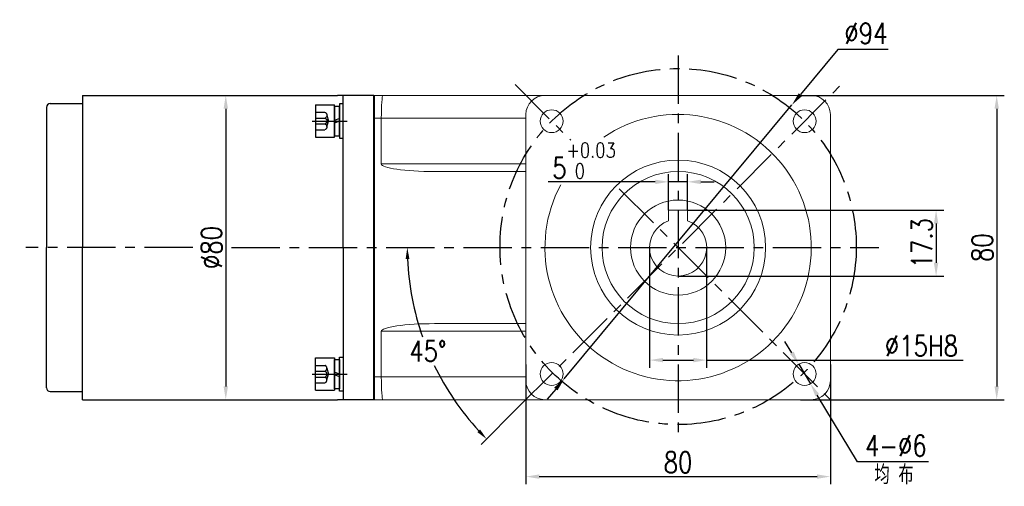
# Model space of a CAD drawing. Header units: inches. Extents: x -739 to 4096, y 9 to 1581.
# Tile 2 of 36: x 988 to 1247, y 187 to 310. Entities that reach past the tile are written whole.
import ezdxf

# ---------------------------------------------------------------- set-up
doc = ezdxf.new("R2010")
doc.units = ezdxf.units.IN
doc.header["$LTSCALE"] = 10
doc.header["$MEASUREMENT"] = 0
doc.linetypes.add('CENTER', pattern=[10.16, 6.35, -1.27, 1.27, -1.27])
doc.linetypes.add('HIDDEN', pattern=[1.905, 1.27, -0.635])
for name, color, linetype in [('1轮廓实线层', 7, 'Continuous'), ('3中心线层', 1, 'CENTER'), ('4虚线层', 6, 'HIDDEN'), ('6文字层', 3, 'Continuous'), ('7标注层', 4, 'Continuous')]:
    doc.layers.add(name, color=color, linetype=linetype)
doc.layers.add('图层2', color=4, linetype='Continuous', lineweight=40)
doc.styles.add('PC_TEXTSTYLE', font='isocp.shx', dxfattribs={"width": 0.8, "bigfont": 'HZFS.SHX'})
doc.styles.add('TH_GBDIM', font='romans.shx', dxfattribs={"width": 0.8, "bigfont": 'gbcbig.shx'})
doc.dimstyles.new('TH_GBDIM', dxfattribs={"dimtxt": 3.5, "dimasz": 2.5, "dimexe": 2, "dimexo": 0, "dimgap": 1, "dimtad": 1, "dimdec": 4, "dimdsep": 46, "dimtxsty": 'TH_GBDIM', "dimcen": 0.09, "dimclrd": 4, "dimclre": 4, "dimclrt": 3, "dimadec": 0, "dimazin": 0, "dimtfac": 1, "dimtdec": 4, "dimtmove": 0, "dimatfit": 3, "dimfxl": 1, "dimtzin": 0, "dimarcsym": 0})
doc.dimstyles.new('角度标注', dxfattribs={"dimtxt": 3.5, "dimasz": 3, "dimexe": 2, "dimexo": 0, "dimgap": 1, "dimtad": 1, "dimtih": 1, "dimtoh": 1, "dimdsep": 46, "dimtxsty": 'PC_TEXTSTYLE', "dimsah": 1, "dimcen": 0.09, "dimclrd": 4, "dimclrt": 3, "dimadec": 0, "dimazin": 0, "dimtfac": 0.7, "dimtmove": 0, "dimatfit": 0, "dimfxl": 1, "dimtzin": 0, "dimarcsym": 0})

# ---------------------------------------------------------------- blocks, each defined once
blk = doc.blocks.new('*D51')
at = {"layer": '7标注层', "color": 4, "lineweight": -2, "transparency": 16777216}
for p, q in [((1193.48, 289.73), (1247, 289.73)), ((1245, 286.23), (1245, 213.23)), ((1193.48, 209.73), (1247, 209.73))]:
    blk.add_line(p, q, dxfattribs=at)
at = {"layer": '7标注层', "color": 4, "transparency": 16777216}
for points in [[(1244.42, 286.23), (1245.58, 286.23), (1245, 289.73)], [(1244.42, 213.23), (1245.58, 213.23), (1245, 209.73)]]:
    blk.add_solid(points, dxfattribs=at)
at = {"layer": 'Defpoints', "color": 0, "transparency": 16777216}
for p in [(1193.48, 289.73), (1193.48, 209.73), (1245, 209.73)]:
    blk.add_point(p, dxfattribs=at)
at = {"layer": '7标注层', "color": 3, "transparency": 16777216, "insert": (1241.25, 249.73), "char_height": 5.5, "attachment_point": 5, "rotation": 90, "style": 'TH_GBDIM'}
blk.add_mtext('{80}{}{}', dxfattribs=at)
blk = doc.blocks.new('*D52')
at = {"layer": '7标注层', "color": 4, "lineweight": -2, "transparency": 16777216}
for p, q in [((1121.28, 219.02), (1121.28, 187.51)), ((1201.28, 219.02), (1201.28, 187.51)), ((1124.78, 189.51), (1197.78, 189.51))]:
    blk.add_line(p, q, dxfattribs=at)
at = {"layer": '7标注层', "color": 4, "transparency": 16777216}
for points in [[(1124.78, 190.09), (1124.78, 188.93), (1121.28, 189.51)], [(1197.78, 190.09), (1197.78, 188.93), (1201.28, 189.51)]]:
    blk.add_solid(points, dxfattribs=at)
at = {"layer": 'Defpoints', "color": 0, "transparency": 16777216}
for p in [(1121.28, 219.02), (1201.28, 219.02), (1201.28, 189.51)]:
    blk.add_point(p, dxfattribs=at)
at = {"layer": '7标注层', "color": 3, "transparency": 16777216, "insert": (1161.28, 193.26), "char_height": 5.5, "attachment_point": 5, "style": 'TH_GBDIM'}
blk.add_mtext('{80}{}{}', dxfattribs=at)
blk = doc.blocks.new('*D53')
at = {"layer": '7标注层', "color": 4, "lineweight": -2, "transparency": 16777216}
for p, q in [((1191.17, 222.06), (1189.36, 225.06)), ((1192.97, 219.06), (1196.06, 213.92)), ((1208.42, 193.37), (1197.86, 210.92)), ((1227.1, 193.37), (1208.42, 193.37))]:
    blk.add_line(p, q, dxfattribs=at)
at = {"layer": '7标注层', "color": 4, "transparency": 16777216}
for points in [[(1191.67, 222.36), (1190.67, 221.76), (1192.97, 219.06)], [(1198.36, 211.22), (1197.36, 210.62), (1196.06, 213.92)]]:
    blk.add_solid(points, dxfattribs=at)
at = {"layer": 'Defpoints', "color": 0, "transparency": 16777216}
for p in [(1192.97, 219.06), (1196.06, 213.92)]:
    blk.add_point(p, dxfattribs=at)
at = {"layer": '7标注层', "color": 3, "transparency": 16777216, "insert": (1218.51, 197.62), "char_height": 5.5, "attachment_point": 5, "style": 'TH_GBDIM'}
blk.add_mtext('{4-∅6}{}{}', dxfattribs=at)
blk = doc.blocks.new('*D54')
at = {"layer": '7标注层', "color": 4, "lineweight": -2, "transparency": 16777216}
for p, q in [((1203.27, 301.79), (1193.43, 289.94)), ((1216.51, 301.79), (1203.27, 301.79)), ((1131.37, 215.24), (1191.19, 287.25)), ((1129.13, 212.54), (1126.9, 209.85))]:
    blk.add_line(p, q, dxfattribs=at)
at = {"layer": '7标注层', "color": 4, "transparency": 16777216}
for points in [[(1192.98, 290.31), (1193.88, 289.57), (1191.19, 287.25)], [(1128.69, 212.92), (1129.58, 212.17), (1131.37, 215.24)]]:
    blk.add_solid(points, dxfattribs=at)
at = {"layer": 'Defpoints', "color": 0, "transparency": 16777216}
for p in [(1191.19, 287.25), (1131.37, 215.24)]:
    blk.add_point(p, dxfattribs=at)
at = {"layer": '7标注层', "color": 3, "transparency": 16777216, "insert": (1210.64, 306.04), "char_height": 5.5, "attachment_point": 5, "style": 'TH_GBDIM'}
blk.add_mtext('{∅94}{}{}', dxfattribs=at)
blk = doc.blocks.new('*D55')
at = {"layer": '7标注层', "color": 4, "lineweight": -2, "transparency": 16777216}
for p, q in [((1155.28, 267.01), (1127.1, 267.01)), ((1158.78, 259.53), (1158.78, 269.01)), ((1163.78, 267.01), (1158.78, 267.01)), ((1163.78, 259.53), (1163.78, 269.01)), ((1167.28, 267.01), (1170.78, 267.01))]:
    blk.add_line(p, q, dxfattribs=at)
at = {"layer": '7标注层', "color": 4, "transparency": 16777216}
for points in [[(1155.28, 267.59), (1155.28, 266.42), (1158.78, 267.01)], [(1167.28, 267.59), (1167.28, 266.42), (1163.78, 267.01)]]:
    blk.add_solid(points, dxfattribs=at)
at = {"layer": 'Defpoints', "color": 0, "transparency": 16777216}
for p in [(1163.78, 267.01), (1158.78, 259.53), (1163.78, 259.53)]:
    blk.add_point(p, dxfattribs=at)
at = {"layer": '7标注层', "color": 3, "transparency": 16777216, "insert": (1136.54, 272.59), "char_height": 5.5, "attachment_point": 5, "style": 'TH_GBDIM'}
blk.add_mtext('{5}{}{\\H0.7143x;\\S+0.03^  0;}', dxfattribs=at)
blk = doc.blocks.new('*D56')
at = {"layer": '7标注层', "color": 4, "lineweight": -2, "transparency": 16777216}
for p, q in [((1153.78, 249.73), (1153.78, 218.14)), ((1168.78, 249.73), (1168.78, 218.14)), ((1157.28, 220.14), (1165.28, 220.14)), ((1168.78, 220.14), (1236.17, 220.14))]:
    blk.add_line(p, q, dxfattribs=at)
at = {"layer": '7标注层', "color": 4, "transparency": 16777216}
for points in [[(1157.28, 220.72), (1157.28, 219.56), (1153.78, 220.14)], [(1165.28, 220.72), (1165.28, 219.56), (1168.78, 220.14)]]:
    blk.add_solid(points, dxfattribs=at)
at = {"layer": 'Defpoints', "color": 0, "transparency": 16777216}
for p in [(1153.78, 249.73), (1168.78, 249.73), (1168.78, 220.14)]:
    blk.add_point(p, dxfattribs=at)
at = {"layer": '7标注层', "color": 3, "transparency": 16777216, "insert": (1225.22, 223.89), "char_height": 5.5, "attachment_point": 5, "style": 'TH_GBDIM'}
blk.add_mtext('\\A1;%%c15H8', dxfattribs=at)
blk = doc.blocks.new('*D57')
at = {"layer": '7标注层', "color": 4, "lineweight": -2, "transparency": 16777216}
for p, q in [((1163.78, 259.53), (1231.07, 259.53)), ((1229.07, 256.03), (1229.07, 245.73)), ((1161.28, 242.23), (1231.07, 242.23))]:
    blk.add_line(p, q, dxfattribs=at)
at = {"layer": '7标注层', "color": 4, "transparency": 16777216}
for points in [[(1228.49, 256.03), (1229.66, 256.03), (1229.07, 259.53)], [(1228.49, 245.73), (1229.66, 245.73), (1229.07, 242.23)]]:
    blk.add_solid(points, dxfattribs=at)
at = {"layer": 'Defpoints', "color": 0, "transparency": 16777216}
for p in [(1163.78, 259.53), (1161.28, 242.23), (1229.07, 242.23)]:
    blk.add_point(p, dxfattribs=at)
at = {"layer": '7标注层', "color": 3, "transparency": 16777216, "insert": (1225.32, 250.88), "char_height": 5.5, "attachment_point": 5, "rotation": 90, "style": 'TH_GBDIM'}
blk.add_mtext('17.3', dxfattribs=at)
blk = doc.blocks.new('*D58')
at = {"layer": '7标注层', "color": 0, "lineweight": -2, "transparency": 16777216}
blk.add_line((1119.28, 207.73), (1109.54, 197.98), dxfattribs=at)
at = {"layer": '7标注层', "color": 4, "lineweight": -2, "transparency": 16777216}
for start, end in [(182.4152, 199.2685), (205.8089, 222.5848)]:
    blk.add_arc((1161.28, 249.73), 71.17, start, end, dxfattribs=at)
at = {"layer": '7标注层', "color": 4, "transparency": 16777216}
for points in [[(1089.67, 246.72), (1090.67, 246.74), (1090.11, 249.73)], [(1109.24, 201.91), (1108.52, 201.22), (1110.95, 199.4)]]:
    blk.add_solid(points, dxfattribs=at)
at = {"layer": 'Defpoints', "color": 0, "transparency": 16777216}
for p in [(1204.77, 293.21), (988.25, 249.73), (1214.04, 249.73), (1092.53, 231.31), (1119.28, 207.73)]:
    blk.add_point(p, dxfattribs=at)
at = {"layer": '7标注层', "color": 3, "transparency": 16777216, "insert": (1095.53, 222.49), "char_height": 5.5, "attachment_point": 5, "style": 'TH_GBDIM'}
blk.add_mtext('45°', dxfattribs=at)
blk = doc.blocks.new('*D61')
at = {"layer": '7标注层', "color": 4, "lineweight": -2, "transparency": 16777216}
for p, q in [((1036.29, 289.73), (1044.41, 289.73)), ((1042.41, 286.23), (1042.41, 213.23)), ((1036.29, 209.73), (1044.41, 209.73))]:
    blk.add_line(p, q, dxfattribs=at)
at = {"layer": '7标注层', "color": 4, "transparency": 16777216}
for points in [[(1041.83, 286.23), (1042.99, 286.23), (1042.41, 289.73)], [(1041.83, 213.23), (1042.99, 213.23), (1042.41, 209.73)]]:
    blk.add_solid(points, dxfattribs=at)
at = {"layer": 'Defpoints', "color": 0, "transparency": 16777216}
for p in [(1036.29, 289.73), (1036.29, 209.73), (1042.41, 209.73)]:
    blk.add_point(p, dxfattribs=at)
at = {"layer": '7标注层', "color": 3, "transparency": 16777216, "insert": (1038.66, 249.73), "char_height": 5.5, "attachment_point": 5, "rotation": 90, "style": 'TH_GBDIM'}
blk.add_mtext('{%%c80}{}{}', dxfattribs=at)
blk = doc.blocks.new('GB93_5_0.65_R')
at = {"layer": '1轮廓实线层'}
for p, q in [((3.85, 1.3), (-3.85, 1.3)), ((-3.85, 1.3), (-3.85, 0)), ((-3.85, 0), (3.85, 0)), ((0, 0), (-0.56, 1.3)), ((0.7, 0), (0.14, 1.3)), ((3.85, 0), (3.85, 1.3))]:
    blk.add_line(p, q, dxfattribs=at)
blk = doc.blocks.new('A$C2A8800F1')
at = {"layer": '1轮廓实线层'}
for p, q in [((7, 9.25), (6, 9.25)), ((6, 9.25), (6, 7.4)), ((7, 7.4), (7, 9.25)), ((6, 7.4), (6, 2.1)), ((7, 2.1), (7, 7.4)), ((6, 2.1), (6, 0.25)), ((6, 0.25), (7, 0.25)), ((7, 0.25), (7, 2.1))]:
    blk.add_line(p, q, dxfattribs=at)
at = {"layer": '1轮廓实线层', "rotation": 89.99999999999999}
blk.add_blockref('GB93_5_0.65_R', (6, 4.75), dxfattribs=at)
blk = doc.blocks.new('GB／T70.1M5M8')
at = {"layer": '1轮廓实线层'}
for p, q in [((0, -4.25), (0, 4.25)), ((0, 4.25), (5, 4.25)), ((5, 4.25), (5, -4.25)), ((0, -4.25), (5, -4.25))]:
    blk.add_line(p, q, dxfattribs=at)
at = {"layer": '4虚线层'}
for p, q in [((0, 2.29), (2.5, 2.29)), ((0, 0.76), (2.5, 0.76)), ((3, 1.53), (3.45, 0)), ((3, -1.53), (3.45, 0)), ((0, -0.76), (2.5, -0.76)), ((0, -2.29), (2.5, -2.29))]:
    blk.add_line(p, q, dxfattribs=at)
for centre in [(2.17, 1.53), (2.17, 0), (2.17, -1.53)]:
    blk.add_arc(centre, 0.833, 293.5487, 66.4513, dxfattribs=at)

msp = doc.modelspace()

# ---------------------------------------------------------------- linework, layer by layer
at = {"color": 7, "linetype": 'Continuous', "lineweight": 15}
for p, q in [((1158.782, 256.798), (1158.782, 259.527)), ((1158.782, 259.527), (1163.782, 259.527)), ((1163.782, 259.527), (1163.782, 257.851))]:
    msp.add_line(p, q, dxfattribs=at)
for radius in [23, 20, 12.5, 12.5]:
    msp.add_circle((1161.282, 249.727), radius, dxfattribs=at)
for radius, start, end in [(35, 151.84956, 123.93059), (7.5, 109.47122, 70.52878)]:
    msp.add_arc((1161.282, 249.727), radius, start, end, dxfattribs=at)
for points, knots in [([(1158.782, 259.366), (1158.782, 259.103), (1158.782, 258.753), (1158.782, 258.401), (1158.782, 258.313), (1158.782, 257.808), (1158.782, 257.303), (1158.782, 256.798)], [0, 0, 0, 0, 0.7491555, 1, 1, 1, 2.4345731, 2.4345731, 2.4345731, 2.4345731]), ([(1163.782, 256.798), (1163.782, 256.886), (1163.782, 257.238), (1163.782, 257.588), (1163.782, 257.851)], [0, 0, 0, 0, 0.25084452, 1, 1, 1, 1])]:
    msp.add_open_spline(points, degree=3, knots=knots, dxfattribs=at)
at = {"layer": '1轮廓实线层'}
for p, q in [((1004.783, 289.726), (1004.783, 249.726)), ((1004.783, 289.726), (1004.783, 249.726)), ((1081.283, 289.726), (1071.783, 289.726)), ((1073.283, 249.727), (1073.283, 289.727)), ((1073.283, 249.726), (1073.283, 289.726)), ((995.283, 286.576), (995.283, 249.726)), ((995.283, 212.876), (995.283, 249.726)), ((1004.783, 209.726), (1004.783, 249.726)), ((1004.783, 209.726), (1004.783, 249.726)), ((1073.283, 249.726), (1073.283, 209.726)), ((1081.283, 215.726), (1081.283, 209.726)), ((1081.283, 209.726), (1071.783, 209.726))]:
    msp.add_line(p, q, dxfattribs=at)
at = {"layer": '1轮廓实线层', "color": 7, "linetype": 'Continuous', "lineweight": 15}
for p, q in [((1081.283, 289.726), (1083.715, 289.726)), ((1083.715, 289.726), (1126.283, 289.726)), ((1196.282, 289.726), (1126.283, 289.726)), ((1121.283, 284.726), (1121.283, 214.727)), ((1201.282, 214.727), (1201.282, 284.726)), ((1083.283, 283.726), (1081.283, 283.726)), ((1121.283, 283.726), (1083.283, 283.726)), ((1083.283, 271.727), (1083.283, 283.726)), ((1083.283, 271.727), (1121.283, 271.727)), ((1121.283, 269.727), (1097.245, 269.727)), ((1083.283, 227.727), (1083.283, 215.727)), ((1121.283, 227.727), (1083.283, 227.727)), ((1097.245, 229.727), (1121.283, 229.727)), ((1081.283, 215.727), (1083.283, 215.727)), ((1083.283, 215.727), (1121.283, 215.727)), ((1083.715, 209.727), (1081.283, 209.727)), ((1126.283, 209.727), (1083.715, 209.727)), ((1126.283, 209.727), (1196.282, 209.727))]:
    msp.add_line(p, q, dxfattribs=at)
at = {"layer": '1轮廓实线层', "color": 7}
msp.add_line((1081.283, 209.726), (1081.283, 212.726), dxfattribs=at)
at = {"layer": '1轮廓实线层', "color": 7, "linetype": 'Continuous', "lineweight": 15}
for centre in [(1128.049, 282.96), (1194.516, 282.96), (1128.049, 216.493), (1194.516, 216.493)]:
    msp.add_circle(centre, 3, dxfattribs=at)
at = {"layer": '1轮廓实线层'}
for centre, start, end in [((996.283, 286.576), 90, 180), ((996.283, 212.876), 180, 270)]:
    msp.add_arc(centre, 1, start, end, dxfattribs=at)
at = {"layer": '1轮廓实线层', "color": 7, "linetype": 'Continuous', "lineweight": 15}
for centre, start, end in [((1126.283, 284.726), 90, 180), ((1196.282, 284.726), 0, 90), ((1126.283, 214.727), 180, 270), ((1196.282, 214.727), 270, 0)]:
    msp.add_arc(centre, 5, start, end, dxfattribs=at)
for centre, major_axis, ratio, start_param, end_param in [((1083.715, 283.726), (0, -6), 0.0719933, 3.1415927, 4.712389), ((1097.245, 271.727), (-13.962, 0), 0.1432442, 0, 1.5707963), ((1097.245, 227.727), (13.962, 0), 0.1432442, 1.5707963, 3.1415927), ((1083.715, 215.727), (0, -6), 0.0719933, 4.712389, 6.2831853)]:
    msp.add_ellipse(centre, major_axis=major_axis, ratio=ratio, start_param=start_param, end_param=end_param, dxfattribs=at)
at = {"layer": '1轮廓实线层'}
for points in [[(996.283, 287.576), (1004.783, 287.576)], [(1004.783, 289.726), (1067.789, 289.726)], [(1067.789, 289.726), (1071.783, 289.726)], [(996.283, 211.876), (1004.783, 211.876)]]:
    msp.add_open_spline(points, degree=1, dxfattribs=at)
msp.add_open_spline([(1004.783, 209.726), (1062.888, 209.726), (1071.783, 209.726)], degree=1, knots=[0, 0, 0.78372322, 0.90370414, 0.90370414], dxfattribs=at)
at = {"layer": '3中心线层', "ltscale": 0.2}
for p, q in [((1161.282, 300.249), (1161.282, 200.405)), ((1118.419, 292.59), (1133.077, 277.932)), ((1119.282, 207.726), (1204.77, 293.214)), ((1065.11, 283.001), (1074.295, 283.001)), ((1145.794, 265.215), (1202.439, 208.57)), ((1033.744, 249.726), (989.855, 249.726)), ((1043.954, 249.727), (1214.036, 249.727)), ((1065.11, 216.453), (1074.295, 216.453))]:
    msp.add_line(p, q, dxfattribs=at)
msp.add_circle((1161.282, 249.998), 46.808, dxfattribs=at)
at = {"layer": '图层2', "color": 0}
for p in [(1081.283, 289.726), (1081.283, 220.752)]:
    msp.add_line(p, (1081.283, 209.726), dxfattribs=at)

# ---------------------------------------------------------------- block references
at = {"layer": '1轮廓实线层', "xscale": -1, "rotation": 180}
for name, p in [('GB／T70.1M5M8', (1065.983, 283.001)), ('A$C2A8800F1', (1066.283, 221.203))]:
    msp.add_blockref(name, p, dxfattribs=at)
at = {"layer": '1轮廓实线层'}
for name, p in [('A$C2A8800F1', (1066.283, 278.251)), ('A$C2A8800F1', (1066.283, 278.251)), ('GB／T70.1M5M8', (1065.983, 216.453))]:
    msp.add_blockref(name, p, dxfattribs=at)

# ---------------------------------------------------------------- texts
at = {"layer": '6文字层', "insert": (1212.876, 192.524), "char_height": 5, "width": 38.96783, "attachment_point": 1, "style": 'PC_TEXTSTYLE'}
msp.add_mtext('{\\C3;均 布}', dxfattribs=at)

# ---------------------------------------------------------------- dimensions: what is measured, and where the dimension line sits
at = {"layer": '7标注层'}
for p1, p2, text, picture, middle in [((1131.371, 215.237), (1191.193, 287.247), '{<>}{}{}', '*D54', (1210.639, 301.786)), ((1192.971, 219.064), (1196.062, 213.922), '{4-<>}{}{}', '*D53', (1218.508, 193.366))]:
    dim = msp.add_diameter_dim_2p(p1=p1, p2=p2, text=text, dimstyle='TH_GBDIM', override={"dimtxt": 5.5, "dimasz": 3.5, "dimgap": 1.5, "dimtoh": 1, "dimdec": 0}, dxfattribs=at)
    dim.commit()
    dim.dimension.update_dxf_attribs({"geometry": picture, "text_midpoint": middle, "dimtype": 163})
dim = msp.add_angular_dim_2l(base=(1092.533, 231.306), line1=((988.252, 249.727), (1214.036, 249.727)), line2=((1119.282, 207.726), (1204.77, 293.214)), dimstyle='角度标注', override={"dimtxt": 5.5, "dimasz": 3, "dimgap": 1, "dimtad": 1, "dimjust": 0, "dimdec": 0, "dimlfac": 1, "dimtxsty": 'TH_GBDIM', "dimse1": 0, "dimse2": 0, "dimsd1": 0, "dimsd2": 0, "dimadec": 0}, dxfattribs=at)
dim.commit()
dim.dimension.update_dxf_attribs({"geometry": '*D58', "text_midpoint": (1095.526, 222.49)})
dim = msp.add_linear_dim(base=(1042.408, 209.726), p1=(1036.286, 289.726), p2=(1036.286, 209.726), angle=90, text='{%%c<>}{}{}', dimstyle='TH_GBDIM', override={"dimtxt": 5.5, "dimasz": 3.5, "dimdec": 1, "dimadec": 1}, dxfattribs=at)
dim.commit()
dim.dimension.update_dxf_attribs({"geometry": '*D61', "text_midpoint": (1038.658, 249.726)})
dim = msp.add_linear_dim(base=(1244.998, 209.727), p1=(1193.476, 289.726), p2=(1193.476, 209.727), angle=90, text='{<>}{}{}', dimstyle='TH_GBDIM', override={"dimtxt": 5.5, "dimasz": 3.5, "dimdec": 1, "dimadec": 1}, dxfattribs=at)
dim.commit()
dim.dimension.update_dxf_attribs({"geometry": '*D51', "text_midpoint": (1244.998, 249.727), "dimtype": 160})
for base, p1, p2, text, override, picture, middle in [((1163.782, 267.006), (1158.782, 259.527), (1163.782, 259.527), '{<>}{}{\\H0.7143x;\\S+0.03^  0;}', {"dimtxt": 5.5, "dimasz": 3.5, "dimdec": 1, "dimadec": 1}, '*D55', (1136.539, 267.006)), ((1168.782, 220.139), (1153.782, 249.727), (1168.782, 249.727), '\\A1;%%c<>H8', {"dimtxt": 5.5, "dimasz": 3.5, "dimgap": 1, "dimtad": 1, "dimjust": 0, "dimdec": 1, "dimlfac": 1, "dimse1": 0, "dimse2": 0, "dimsd1": 0, "dimsd2": 0, "dimadec": 1}, '*D56', (1225.215, 220.139))]:
    dim = msp.add_linear_dim(base=base, p1=p1, p2=p2, text=text, dimstyle='TH_GBDIM', override=override, dxfattribs=at)
    dim.commit()
    dim.dimension.update_dxf_attribs({"geometry": picture, "text_midpoint": middle, "dimtype": 160})
dim = msp.add_linear_dim(base=(1229.075, 242.227), p1=(1163.782, 259.527), p2=(1161.282, 242.227), angle=90, dimstyle='TH_GBDIM', override={"dimtxt": 5.5, "dimasz": 3.5, "dimdec": 1, "dimadec": 1}, dxfattribs=at)
dim.commit()
dim.dimension.update_dxf_attribs({"geometry": '*D57', "text_midpoint": (1229.075, 250.877), "dimtype": 160})
dim = msp.add_linear_dim(base=(1201.282, 189.509), p1=(1121.283, 219.016), p2=(1201.282, 219.016), text='{<>}{}{}', dimstyle='TH_GBDIM', override={"dimtxt": 5.5, "dimasz": 3.5, "dimdec": 1, "dimadec": 1}, dxfattribs=at)
dim.commit()
dim.dimension.update_dxf_attribs({"geometry": '*D52', "text_midpoint": (1161.282, 193.259)})

doc.saveas('drawing.dxf')
